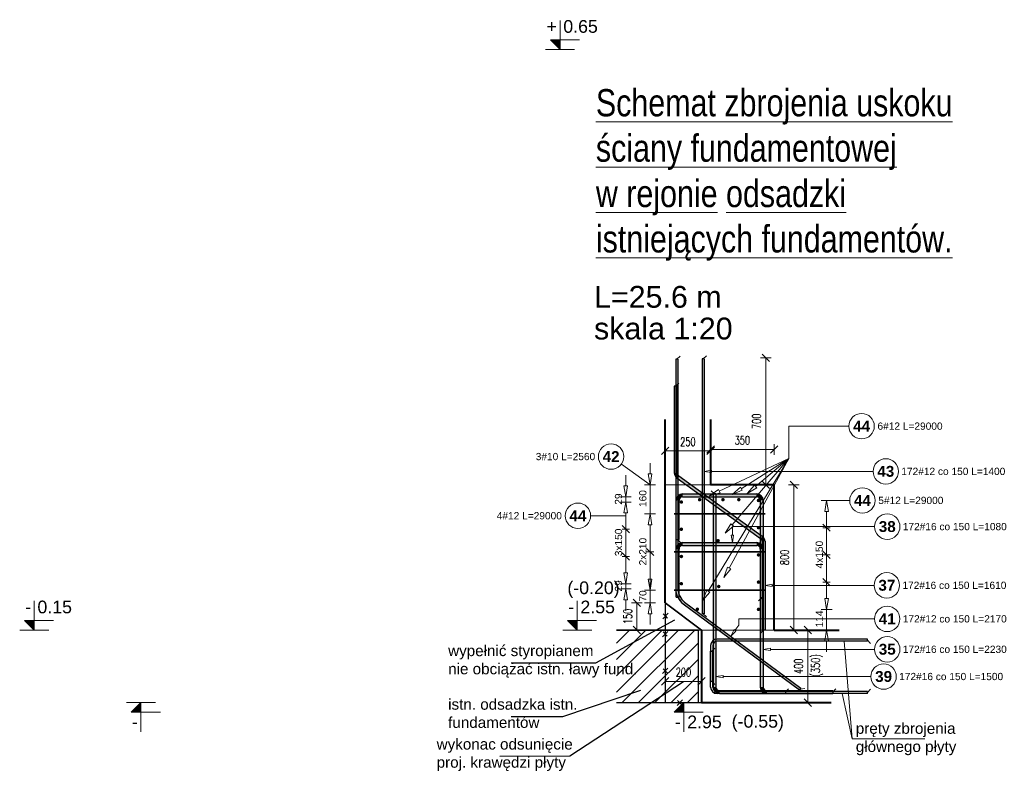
# Model space of a CAD drawing. Extents: x -257438 to 242612, y -74624 to 75879.
# Tile 12 of 21: x 92298 to 97725, y -2014 to 2128. Entities that reach past the tile are written whole.
import ezdxf
from ezdxf.enums import TextEntityAlignment as Align

# ---------------------------------------------------------------- set-up
doc = ezdxf.new("R2010")
doc.units = 0
doc.header["$LTSCALE"] = 10
doc.header["$MEASUREMENT"] = 0
doc.linetypes.add('DASHED', pattern=[0.75, 0.5, -0.25])
doc.linetypes.add('HIDDEN', pattern=[0.375, 0.25, -0.125])
for name, color, linetype, lineweight in [('P-Linia1', 3, 'Continuous', 40), ('P-Opis', 1, 'Continuous', 18), ('P-Wymiar', 254, 'Continuous', 9)]:
    doc.layers.add(name, color=color, linetype=linetype, lineweight=lineweight)
for name, color, linetype in [('RCAD_kształt pręta', 7, 'Continuous'), ('RCAD_opis kształtu pręta', 7, 'Continuous'), ('RCAD_opis rozkładu', 7, 'Continuous'), ('RCAD_pręty punktowe', 7, 'Continuous'), ('RCAD_rozkład pręta', 7, 'Continuous'), ('RCAD_symbole graficzne', 7, 'Continuous')]:
    doc.layers.add(name, color=color, linetype=linetype)
doc.styles.add('_Fd Opis', font='arial.ttf')
doc.styles.add('ROMANS', font='romans.shx', dxfattribs={"width": 0.7})
doc.styles.add('style1', font='arial.ttf')
doc.styles.add('style3', font='arialbd.ttf')
doc.dimstyles.new('A25', dxfattribs={"dimscale": 27, "dimtxt": 1.75, "dimasz": 0.06, "dimexe": 0, "dimexo": 0, "dimgap": 1, "dimtad": 1, "dimdec": 4, "dimrnd": 0.1, "dimdsep": 46, "dimtxsty": 'ROMANS', "dimblk": '[[[[[[[[', "dimcen": 2, "dimdle": 2, "dimse1": 1, "dimse2": 1, "dimclrd": 256, "dimclrt": 1, "dimadec": 0, "dimazin": 0, "dimtfac": 1, "dimtdec": 4, "dimtix": 1, "dimtmove": 2, "dimatfit": 3, "dimldrblk": '[[[[[[[[', "dimfxl": 0, "dimtvp": 0.6, "dimtolj": 1, "dimlwd": -1, "dimarcsym": 0})

# ---------------------------------------------------------------- blocks, each defined once
blk = doc.blocks.new('[[[[[[[[')
at = {"layer": 'P-Wymiar'}
for p, q in [((-12.7, -12.7), (12.7, 12.7)), ((0, 0), (-4.6, 0)), ((0, 18), (0, -18))]:
    blk.add_line(p, q, dxfattribs=at)
blk = doc.blocks.new('*D357')
at = {"layer": 'Defpoints', "color": 0, "transparency": 16777216}
for p in [(96375.3, -1235.3), (96364, -1635.3), (96641.6, -1635.3)]:
    blk.add_point(p, dxfattribs=at)
at = {"layer": 'P-Wymiar', "transparency": 16777216}
blk.add_line((96641.6, -1236.9), (96641.6, -1633.7), dxfattribs=at)
at = {"layer": 'P-Wymiar', "transparency": 16777216, "xscale": 1.62, "yscale": 1.62, "zscale": 1.62}
for p, rotation in [((96641.6, -1235.3), 90), ((96641.6, -1635.3), 270)]:
    blk.add_blockref('[[[[[[[[', p, dxfattribs=dict(at, rotation=rotation))
at = {"layer": 'P-Wymiar', "color": 1, "transparency": 16777216, "insert": (96591, -1435.3), "char_height": 47.25, "attachment_point": 5, "rotation": 90, "style": 'ROMANS'}
blk.add_mtext('\\A1;400', dxfattribs=at)
blk = doc.blocks.new('*D358')
at = {"layer": 'Defpoints', "color": 0, "transparency": 16777216}
for p in [(95855.9, -1235.3), (96055.9, -1273.9), (96055.9, -1518.2)]:
    blk.add_point(p, dxfattribs=at)
at = {"layer": 'P-Wymiar', "transparency": 16777216}
blk.add_line((95857.5, -1518.2), (96054.3, -1518.2), dxfattribs=at)
at = {"layer": 'P-Wymiar', "transparency": 16777216, "xscale": 1.62, "yscale": 1.62, "zscale": 1.62, "rotation": 180}
blk.add_blockref('[[[[[[[[', (95855.9, -1518.2), dxfattribs=at)
at = {"layer": 'P-Wymiar', "transparency": 16777216, "xscale": 1.62, "yscale": 1.62, "zscale": 1.62}
blk.add_blockref('[[[[[[[[', (96055.9, -1518.2), dxfattribs=at)
at = {"layer": 'P-Wymiar', "color": 1, "transparency": 16777216, "insert": (95955.9, -1467.5), "char_height": 47.25, "attachment_point": 5, "style": 'ROMANS'}
blk.add_mtext('\\A1;200', dxfattribs=at)
blk = doc.blocks.new('*D359')
at = {"layer": 'Defpoints', "color": 0, "transparency": 16777216}
for p in [(96376.5, -435.3), (96376.5, -1235.3), (96564.6, -1235.3)]:
    blk.add_point(p, dxfattribs=at)
at = {"layer": 'P-Wymiar', "transparency": 16777216}
blk.add_line((96564.6, -436.9), (96564.6, -1233.7), dxfattribs=at)
at = {"layer": 'P-Wymiar', "transparency": 16777216, "xscale": 1.62, "yscale": 1.62, "zscale": 1.62}
for p, rotation in [((96564.6, -435.3), 90), ((96564.6, -1235.3), 270)]:
    blk.add_blockref('[[[[[[[[', p, dxfattribs=dict(at, rotation=rotation))
at = {"layer": 'P-Wymiar', "color": 1, "transparency": 16777216, "insert": (96513.9, -835.3), "char_height": 47.25, "attachment_point": 5, "rotation": 90, "style": 'ROMANS'}
blk.add_mtext('\\A1;800', dxfattribs=at)
blk = doc.blocks.new('*D360')
at = {"layer": 'Defpoints', "color": 0, "transparency": 16777216}
for p in [(96105.9, -240.5), (96105.9, -388.4), (96455.9, -388.4)]:
    blk.add_point(p, dxfattribs=at)
at = {"layer": 'P-Wymiar', "transparency": 16777216}
blk.add_line((96454.3, -240.5), (96107.5, -240.5), dxfattribs=at)
at = {"layer": 'P-Wymiar', "transparency": 16777216, "xscale": 1.62, "yscale": 1.62, "zscale": 1.62, "rotation": 180}
blk.add_blockref('[[[[[[[[', (96105.9, -240.5), dxfattribs=at)
at = {"layer": 'P-Wymiar', "transparency": 16777216, "xscale": 1.62, "yscale": 1.62, "zscale": 1.62}
blk.add_blockref('[[[[[[[[', (96455.9, -240.5), dxfattribs=at)
at = {"layer": 'P-Wymiar', "color": 1, "transparency": 16777216, "insert": (96280.9, -189.9), "char_height": 47.25, "attachment_point": 5, "style": 'ROMANS'}
blk.add_mtext('\\A1;350', dxfattribs=at)
blk = doc.blocks.new('*D361')
at = {"layer": 'Defpoints', "color": 0, "transparency": 16777216}
for p in [(96105.9, -248.3), (96105.9, -258.3), (95855.9, -288.1)]:
    blk.add_point(p, dxfattribs=at)
at = {"layer": 'P-Wymiar', "transparency": 16777216}
blk.add_line((95857.5, -248.3), (96104.3, -248.3), dxfattribs=at)
at = {"layer": 'P-Wymiar', "transparency": 16777216, "xscale": 1.62, "yscale": 1.62, "zscale": 1.62, "rotation": 180}
blk.add_blockref('[[[[[[[[', (95855.9, -248.3), dxfattribs=at)
at = {"layer": 'P-Wymiar', "transparency": 16777216, "xscale": 1.62, "yscale": 1.62, "zscale": 1.62}
blk.add_blockref('[[[[[[[[', (96105.9, -248.3), dxfattribs=at)
at = {"layer": 'P-Wymiar', "color": 1, "transparency": 16777216, "insert": (95980.9, -197.7), "char_height": 47.25, "attachment_point": 5, "style": 'ROMANS'}
blk.add_mtext('\\A1;250', dxfattribs=at)
blk = doc.blocks.new('*D362')
at = {"layer": 'Defpoints', "color": 0, "transparency": 16777216}
for p in [(96371.4, 264.7), (96409.9, 264.7), (96371.4, -435.3)]:
    blk.add_point(p, dxfattribs=at)
at = {"layer": 'P-Wymiar', "transparency": 16777216}
blk.add_line((96409.9, -433.7), (96409.9, 263.1), dxfattribs=at)
at = {"layer": 'P-Wymiar', "transparency": 16777216, "xscale": 1.62, "yscale": 1.62, "zscale": 1.62}
for p, rotation in [((96409.9, 264.7), 90), ((96409.9, -435.3), 270)]:
    blk.add_blockref('[[[[[[[[', p, dxfattribs=dict(at, rotation=rotation))
at = {"layer": 'P-Wymiar', "color": 1, "transparency": 16777216, "insert": (96359.3, -85.3), "char_height": 47.25, "attachment_point": 5, "rotation": 90, "style": 'ROMANS'}
blk.add_mtext('\\A1;700', dxfattribs=at)
blk = doc.blocks.new('*D368')
at = {"layer": 'Defpoints', "color": 0, "transparency": 16777216}
for p in [(95699.8, -1085.3), (95860.6, -1085.3), (96060.6, -1235.3)]:
    blk.add_point(p, dxfattribs=at)
at = {"layer": 'P-Wymiar', "transparency": 16777216}
blk.add_line((95699.8, -1233.7), (95699.8, -1086.9), dxfattribs=at)
at = {"layer": 'P-Wymiar', "transparency": 16777216, "xscale": 1.62, "yscale": 1.62, "zscale": 1.62}
for p, rotation in [((95699.8, -1085.3), 90), ((95699.8, -1235.3), 270)]:
    blk.add_blockref('[[[[[[[[', p, dxfattribs=dict(at, rotation=rotation))
at = {"layer": 'P-Wymiar', "color": 1, "transparency": 16777216, "insert": (95649.2, -1160.3), "char_height": 47.25, "attachment_point": 5, "rotation": 90, "style": 'ROMANS'}
blk.add_mtext('\\A1;150', dxfattribs=at)

msp = doc.modelspace()

# ---------------------------------------------------------------- hatches: boundary and pattern name
at = {"true_color": 0x179626, "transparency": 33554585}
h = msp.add_hatch(dxfattribs=at)
h.set_pattern_fill('ANSI31', color=104, scale=20)
h.set_pattern_definition([(45, (-7105.76, 350), (-44.90128, 44.90128), [])])
edge = h.paths.add_edge_path()
edge.add_line((95586.48178, -1635.30805), (96038.42998, -1635.30805))
edge.add_line((96038.42998, -1635.30805), (96038.42998, -1235.30805))
edge.add_line((96038.42998, -1235.30805), (95586.48178, -1235.30805))
at = {"layer": 'RCAD_kształt pręta', "true_color": 0x919191, "transparency": 33554559}
for points in [[(95914.14691, 257.11112), (95926.14691, 257.11112), (95926.14691, -1008.73097), (95914.14691, -1008.73097)], [(96058.87307, 258.73055), (96070.87307, 258.73055), (96070.87307, -1145.10478), (96058.87307, -1145.10478)], [(95905.87307, 108.03894), (95921.87307, 108.03894), (95921.87307, -369.22243), (95905.87307, -369.22243)], [(95920.83463, -398.43517), (95930.18505, -385.45173), (96390.99155, -717.31563), (96381.64113, -730.29907)], [(95951.87307, -501.30805), (95951.87307, -485.30805), (96359.87307, -485.30805), (96359.87307, -501.30805)], [(96119.23465, -485.30805), (96135.23465, -485.30805), (96135.23465, -1549.30805), (96119.23465, -1549.30805)], [(95931.87307, -737.02562), (95915.87307, -737.02562), (95915.87307, -521.30805), (95931.87307, -521.30805)], [(96379.87307, -521.30805), (96395.87307, -521.30805), (96395.87307, -1549.30805), (96379.87307, -1549.30805)], [(95951.87307, -769.12732), (95951.87307, -753.12732), (96359.87307, -753.12732), (96359.87307, -769.12732)], [(96389.95311, -746.52837), (96405.95311, -746.52837), (96405.95311, -1235.30805), (96389.95311, -1235.30805)], [(95931.87307, -1054.84489), (95915.87307, -1054.84489), (95915.87307, -789.12732), (95931.87307, -789.12732)], [(96379.87307, -789.12732), (96395.87307, -789.12732), (96395.87307, -1057.49297), (96379.87307, -1057.49297)], [(95955.44296, -1090.70066), (95962.5846, -1081.05717), (96603.53968, -1555.7265), (96596.39804, -1565.36999)], [(96155.23465, -1585.30805), (96155.23465, -1569.30805), (96518.40176, -1569.30805), (96518.40176, -1585.30805)], [(96415.87307, -1585.30805), (96415.87307, -1569.30805), (96779.04018, -1569.30805), (96779.04018, -1585.30805)]]:
    msp.add_hatch(color=252, dxfattribs=at).paths.add_polyline_path(points, flags=0)
h = msp.add_hatch(color=252, dxfattribs=at)
edge = h.paths.add_edge_path(flags=0)
edge.add_line((95905.87307, -369.22243), (95921.87307, -369.22243))
edge.add_arc((95941.87307, -369.22243), 20, -179.99999996, -125.76070162)
edge.add_line((95930.18505, -385.45173), (95920.83463, -398.43517))
edge.add_arc((95941.87307, -369.22243), 36, 180.00000004, 234.23929838, ccw=False)
h = msp.add_hatch(color=252, dxfattribs=at)
edge = h.paths.add_edge_path(flags=0)
edge.add_line((95951.87307, -485.30805), (95951.87307, -501.30805))
edge.add_arc((95951.87307, -521.30805), 20, 90, 180)
edge.add_line((95931.87307, -521.30805), (95915.87307, -521.30805))
edge.add_arc((95951.87307, -521.30805), 36, 450, 540, ccw=False)
h = msp.add_hatch(color=252, dxfattribs=at)
edge = h.paths.add_edge_path(flags=0)
edge.add_line((96395.87307, -521.30805), (96379.87307, -521.30805))
edge.add_arc((96359.87307, -521.30805), 20, 0, 90)
edge.add_line((96359.87307, -501.30805), (96359.87307, -485.30805))
edge.add_arc((96359.87307, -521.30805), 36, 360, 450, ccw=False)
h = msp.add_hatch(color=252, dxfattribs=at)
edge = h.paths.add_edge_path(flags=0)
edge.add_line((95951.87307, -753.12732), (95951.87307, -769.12732))
edge.add_arc((95951.87307, -789.12732), 20, 90, 180)
edge.add_line((95931.87307, -789.12732), (95915.87307, -789.12732))
edge.add_arc((95951.87307, -789.12732), 36, 450, 540, ccw=False)
h = msp.add_hatch(color=252, dxfattribs=at)
edge = h.paths.add_edge_path(flags=0)
edge.add_line((96395.87307, -789.12732), (96379.87307, -789.12732))
edge.add_arc((96359.87307, -789.12732), 20, 0, 90)
edge.add_line((96359.87307, -769.12732), (96359.87307, -753.12732))
edge.add_arc((96359.87307, -789.12732), 36, 360, 450, ccw=False)
h = msp.add_hatch(color=252, dxfattribs=at)
edge = h.paths.add_edge_path(flags=0)
edge.add_line((96405.95311, -746.52837), (96389.95311, -746.52837))
edge.add_arc((96369.95311, -746.52837), 20, 0, 54.23929838)
edge.add_line((96381.64113, -730.29907), (96390.99155, -717.31563))
edge.add_arc((96369.95311, -746.52837), 36, 360, 414.23929838, ccw=False)
h = msp.add_hatch(color=252, dxfattribs=at)
edge = h.paths.add_edge_path(flags=0)
edge.add_line((95914.14691, -1008.73097), (95926.14691, -1008.73097))
edge.add_arc((96016.14691, -1008.73097), 90, 180, 233.47762177)
edge.add_line((95962.5846, -1081.05717), (95955.44296, -1090.70066))
edge.add_arc((96016.14691, -1008.73097), 102, 540, 593.47762177, ccw=False)
h = msp.add_hatch(color=252, dxfattribs=at)
edge = h.paths.add_edge_path(flags=0)
edge.add_line((96119.23465, -1549.30805), (96135.23465, -1549.30805))
edge.add_arc((96155.23465, -1549.30805), 20, 180, 270)
edge.add_line((96155.23465, -1569.30805), (96155.23465, -1585.30805))
edge.add_arc((96155.23465, -1549.30805), 36, 540, 630, ccw=False)
h = msp.add_hatch(color=252, dxfattribs=at)
edge = h.paths.add_edge_path(flags=0)
edge.add_line((96379.87307, -1549.30805), (96395.87307, -1549.30805))
edge.add_arc((96415.87307, -1549.30805), 20, 180, 270)
edge.add_line((96415.87307, -1569.30805), (96415.87307, -1585.30805))
edge.add_arc((96415.87307, -1549.30805), 36, 540, 630, ccw=False)
at = {"layer": 'RCAD_pręty punktowe'}
h = msp.add_hatch(color=1, dxfattribs=at)
edge = h.paths.add_edge_path(flags=0)
edge.add_arc((95944.76387, -530.01951), 10, 0, 360, ccw=False)
h = msp.add_hatch(color=1, dxfattribs=at)
edge = h.paths.add_edge_path(flags=0)
edge.add_arc((96045.24042, -517.00469), 10, 0, 360, ccw=False)
h = msp.add_hatch(color=1, dxfattribs=at)
edge = h.paths.add_edge_path(flags=0)
edge.add_arc((96173.8548, -517.00469), 10, 0, 360, ccw=False)
h = msp.add_hatch(color=1, dxfattribs=at)
edge = h.paths.add_edge_path(flags=0)
edge.add_arc((96261.41726, -517.00469), 10, 0, 360, ccw=False)
h = msp.add_hatch(color=1, dxfattribs=at)
edge = h.paths.add_edge_path(flags=0)
edge.add_arc((96369.87307, -521.30805), 10, 0, 360, ccw=False)
h = msp.add_hatch(color=1, dxfattribs=at)
edge = h.paths.add_edge_path(flags=0)
edge.add_arc((95944.76387, -680.01951), 10, 0, 360, ccw=False)
h = msp.add_hatch(color=1, dxfattribs=at)
edge = h.paths.add_edge_path(flags=0)
edge.add_arc((96369.87307, -671.30805), 10, 0, 360, ccw=False)
h = msp.add_hatch(color=1, dxfattribs=at)
edge = h.paths.add_edge_path(flags=0)
edge.add_arc((96147.16887, -743.12732), 10, 0, 360, ccw=False)
h = msp.add_hatch(color=1, dxfattribs=at)
edge = h.paths.add_edge_path(flags=0)
edge.add_arc((96369.87307, -821.30805), 10, 0, 360, ccw=False)
h = msp.add_hatch(color=1, dxfattribs=at)
edge = h.paths.add_edge_path(flags=0)
edge.add_arc((95944.76387, -830.01951), 10, 0, 360, ccw=False)
h = msp.add_hatch(color=1, dxfattribs=at)
edge = h.paths.add_edge_path(flags=0)
edge.add_arc((95944.76387, -980.01951), 10, 0, 360, ccw=False)
h = msp.add_hatch(color=1, dxfattribs=at)
edge = h.paths.add_edge_path(flags=0)
edge.add_arc((96369.87307, -971.30805), 10, 0, 360, ccw=False)
h = msp.add_hatch(color=1, dxfattribs=at)
edge = h.paths.add_edge_path(flags=0)
edge.add_arc((96150.58308, -995.35732), 10, 0, 360, ccw=False)
h = msp.add_hatch(color=1, dxfattribs=at)
edge = h.paths.add_edge_path(flags=0)
edge.add_arc((96032.99478, -1120.75691), 10, 0, 360, ccw=False)
h = msp.add_hatch(color=1, dxfattribs=at)
edge = h.paths.add_edge_path(flags=0)
edge.add_arc((96369.87307, -1121.30805), 10, 0, 360, ccw=False)
at = {"layer": 'RCAD_symbole graficzne'}
for points in [[(95222.83129, 2016.76606), (95276.16463, 1963.43272), (95276.16463, 2016.76606)], [(92324.21787, -1181.97472), (92377.5512, -1235.30805), (92377.5512, -1181.97472)], [(95317.19046, -1181.97472), (95370.52379, -1235.30805), (95370.52379, -1181.97472)], [(92912.81867, -1688.64139), (92966.15201, -1635.30805), (92966.15201, -1688.64139)], [(95905.79127, -1688.64139), (95959.1246, -1635.30805), (95959.1246, -1688.64139)]]:
    msp.add_hatch(color=1, dxfattribs=at).paths.add_polyline_path(points, flags=0)

# ---------------------------------------------------------------- linework, layer by layer
at = {"color": 1, "lineweight": 40, "true_color": 0xff0f0f}
for points in [[(96455.87307, -1235.30805), (96455.87307, -435.30805), (96105.87307, -435.30805)], [(96055.87307, -1235.30805), (96055.87307, -1635.30805)], [(96455.87307, -1235.30805), (96814.20295, -1235.30805)], [(96055.87307, -1635.30805), (96770.39427, -1635.30805)]]:
    msp.add_lwpolyline(points, dxfattribs=at)
at = {"color": 1, "lineweight": 35, "true_color": 0xff0f0f}
msp.add_lwpolyline([(96055.87307, -1235.30805), (96055.87307, -1235.30805), (95855.87307, -1085.30805), (95855.87307, -1085.30805)], dxfattribs=at)
at = {"color": 1, "true_color": 0xff0f0f}
for points in [[(95855.87307, -1085.30805), (96055.87307, -1235.30805)], [(95006.77712, -1415.7989), (95472.5779, -1415.7989), (95908.92304, -1178.4133)], [(95841.75089, -1172.67719), (95871.50553, -1142.92255)], [(95845.02484, -1146.1965), (95868.23158, -1169.40324), (95856.62821, -1157.79987)], [(95586.48178, -1235.30805), (96038.42998, -1235.30805)], [(95840.71745, -1272.56181), (95870.47208, -1242.80718)], [(95843.99139, -1246.08112), (95867.19814, -1269.28787), (95855.59477, -1257.68449)], [(96038.42998, -1635.30805), (96038.42998, -1235.30805)], [(95840.71745, -1474.80158), (95870.47208, -1445.04694)], [(95843.99139, -1448.32089), (95867.19814, -1471.52763), (95855.59477, -1459.92426)], [(94943.42475, -1930.57228), (95329.09954, -1927.79438), (95955.87307, -1518.15185)], [(95006.77712, -1711.07411), (95290.45648, -1711.07411), (95721.91103, -1567.28747)], [(95920.69074, -1650.46368), (95950.44537, -1620.70904)], [(95923.96468, -1623.98299), (95947.17143, -1647.18973), (95935.56805, -1635.58636)]]:
    msp.add_lwpolyline(points, dxfattribs=at)
at = {"color": 1, "linetype": 'DASHED', "ltscale": 0.5, "true_color": 0xff0f0f}
msp.add_lwpolyline([(95855.87307, -1085.30805), (95855.87307, -1635.30805), (96055.87307, -1635.30805)], dxfattribs=at)
at = {"color": 104, "true_color": 0x179626}
msp.add_lwpolyline([(95586.48178, -1635.30805), (96038.42998, -1635.30805), (96038.42998, -1235.30805), (95586.48178, -1235.30805)], dxfattribs=at)
at = {"layer": 'P-Linia1'}
for p, q in [((95855.87307, -1085.30805), (95855.87307, -75.1659)), ((96105.87307, -75.1659), (96105.87307, -435.30805))]:
    msp.add_line(p, q, dxfattribs=at)
at = {"layer": 'P-Linia1', "linetype": 'HIDDEN', "lineweight": 13}
for points in [[(96105.87307, -435.30805), (95855.87307, -435.30805)], [(96455.87307, -1235.30805), (96055.87307, -1235.30805)]]:
    msp.add_lwpolyline(points, dxfattribs=at)
at = {"layer": 'P-Opis', "color": 6}
for points in [[(95855.87307, -1085.30805), (95855.87307, -1235.30805), (96055.87307, -1235.30805), (95855.87307, -1085.30805)], [(97286.89502, -1834.55927), (96885.80378, -1834.55927), (96841.67772, -1297.30805)], [(97286.89502, -1834.55927), (96885.80378, -1834.55927), (96831.08985, -1585.30805)]]:
    msp.add_lwpolyline(points, dxfattribs=at)
at = {"layer": 'RCAD_kształt pręta', "color": 2, "lineweight": 5}
for p, q in [((95920.14691, 257.11112), (95937.64691, 274.61112)), ((96064.87307, 258.73055), (96082.37307, 276.23055)), ((95913.87307, 108.03894), (95931.37307, 125.53894)), ((96127.23465, -485.30805), (96109.73465, -467.80805)), ((95923.87307, -737.02562), (95941.37307, -754.52562)), ((95923.87307, -1054.84489), (95941.37307, -1072.34489)), ((96387.87307, -1057.49297), (96370.37307, -1074.99297)), ((96064.87307, -1145.10478), (96082.37307, -1162.60478)), ((96397.95311, -1235.30805), (96380.45311, -1252.80805)), ((96970.22509, -1291.30805), (96987.72509, -1308.80805)), ((96111.87307, -1352.52046), (96129.37307, -1335.02046)), ((96111.87307, -1518.09564), (96129.37307, -1535.59564)), ((96518.40176, -1577.30805), (96535.90176, -1559.80805)), ((96599.96886, -1560.54825), (96624.44718, -1556.89971)), ((96779.04018, -1577.30805), (96796.54018, -1559.80805)), ((96970.22509, -1579.30805), (96987.72509, -1561.80805))]:
    msp.add_line(p, q, dxfattribs=at)
at = {"layer": 'RCAD_kształt pręta', "color": 4}
for p, q in [((95914.14691, 257.11112), (95914.14691, -1008.73097)), ((95926.14691, 257.11112), (95914.14691, 257.11112)), ((95926.14691, 257.11112), (95926.14691, -1008.73097)), ((96058.87307, 258.73055), (96058.87307, -1145.10478)), ((96070.87307, 258.73055), (96058.87307, 258.73055)), ((96070.87307, 258.73055), (96070.87307, -1145.10478)), ((95905.87307, 108.03894), (95905.87307, -369.22243)), ((95921.87307, 108.03894), (95905.87307, 108.03894)), ((95921.87307, 108.03894), (95921.87307, -369.22243)), ((95920.83463, -398.43517), (96381.64113, -730.29907)), ((95930.18505, -385.45173), (96390.99155, -717.31563)), ((95951.87307, -485.30805), (96359.87307, -485.30805)), ((96119.23465, -485.30805), (96119.23465, -1549.30805)), ((96135.23465, -485.30805), (96119.23465, -485.30805)), ((96135.23465, -485.30805), (96135.23465, -1549.30805)), ((95915.87307, -737.02562), (95915.87307, -521.30805)), ((95931.87307, -737.02562), (95931.87307, -521.30805)), ((95951.87307, -501.30805), (96359.87307, -501.30805)), ((96379.87307, -521.30805), (96379.87307, -1549.30805)), ((96395.87307, -521.30805), (96395.87307, -1549.30805)), ((95915.87307, -737.02562), (95931.87307, -737.02562)), ((95951.87307, -753.12732), (96359.87307, -753.12732)), ((96389.95311, -746.52837), (96389.95311, -1235.30805)), ((96405.95311, -746.52837), (96405.95311, -1235.30805)), ((95915.87307, -1054.84489), (95915.87307, -789.12732)), ((95931.87307, -1054.84489), (95931.87307, -789.12732)), ((95951.87307, -769.12732), (96359.87307, -769.12732)), ((96379.87307, -789.12732), (96379.87307, -1057.49297)), ((96395.87307, -789.12732), (96395.87307, -1057.49297)), ((95915.87307, -1054.84489), (95931.87307, -1054.84489)), ((95962.5846, -1081.05717), (96603.53968, -1555.7265)), ((96395.87307, -1057.49297), (96379.87307, -1057.49297)), ((95955.44296, -1090.70066), (96596.39804, -1565.36999)), ((96070.87307, -1145.10478), (96058.87307, -1145.10478)), ((96405.95311, -1235.30805), (96389.95311, -1235.30805)), ((96970.22509, -1285.30805), (96141.87307, -1285.30805)), ((96970.22509, -1297.30805), (96141.87307, -1297.30805)), ((96970.22509, -1297.30805), (96970.22509, -1285.30805)), ((96105.87307, -1321.30805), (96105.87307, -1518.09564)), ((96105.87307, -1549.30805), (96105.87307, -1352.52046)), ((96105.87307, -1352.52046), (96117.87307, -1352.52046)), ((96117.87307, -1321.30805), (96117.87307, -1518.09564)), ((96117.87307, -1549.30805), (96117.87307, -1352.52046)), ((96117.87307, -1518.09564), (96105.87307, -1518.09564)), ((96970.22509, -1573.30805), (96141.87307, -1573.30805)), ((96155.23465, -1569.30805), (96518.40176, -1569.30805)), ((96415.87307, -1569.30805), (96779.04018, -1569.30805)), ((96518.40176, -1569.30805), (96518.40176, -1585.30805)), ((96603.53968, -1555.7265), (96596.39804, -1565.36999)), ((96779.04018, -1569.30805), (96779.04018, -1585.30805)), ((96970.22509, -1585.30805), (96970.22509, -1573.30805)), ((96970.22509, -1585.30805), (96141.87307, -1585.30805)), ((96155.23465, -1585.30805), (96518.40176, -1585.30805)), ((96415.87307, -1585.30805), (96779.04018, -1585.30805))]:
    msp.add_line(p, q, dxfattribs=at)
for centre, radius, start, end in [((95941.87307, -369.22243), 36, 180.00000004, 234.23929838), ((95941.87307, -369.22243), 20, 180.00000004, 234.23929838), ((95951.87307, -521.30805), 36, 90, 180), ((96359.87307, -521.30805), 36, 360, 90), ((95951.87307, -521.30805), 20, 90, 180), ((96359.87307, -521.30805), 20, 360, 90), ((95951.87307, -789.12732), 36, 90, 180), ((96359.87307, -789.12732), 36, 360, 90), ((96369.95311, -746.52837), 20, 360, 54.23929838), ((96369.95311, -746.52837), 36, 360, 54.23929838), ((95951.87307, -789.12732), 20, 90, 180), ((96359.87307, -789.12732), 20, 360, 90), ((96016.14691, -1008.73097), 102, 180, 233.47762177), ((96016.14691, -1008.73097), 90, 180, 233.47762177), ((96141.87307, -1321.30805), 36, 90, 180), ((96141.87307, -1321.30805), 24, 90, 180), ((96141.87307, -1549.30805), 36, 180, 270), ((96141.87307, -1549.30805), 24, 180, 270), ((96155.23465, -1549.30805), 36, 180, 270), ((96155.23465, -1549.30805), 20, 180, 270), ((96415.87307, -1549.30805), 36, 180, 270), ((96415.87307, -1549.30805), 20, 180, 270)]:
    msp.add_arc(centre, radius, start, end, dxfattribs=at)
at = {"layer": 'RCAD_opis kształtu pręta', "color": 8, "lineweight": 0}
for p, q in [((96070.87307, -361.27333), (96110.87307, -354.60666)), ((96110.87307, -367.94), (96070.87307, -361.27333)), ((96110.87307, -367.94), (96110.87307, -354.60666)), ((97001.47097, -361.27333), (96110.87307, -361.27333)), ((96225.8186, -665.52625), (96225.8186, -713.12732)), ((96225.8186, -665.52625), (97009.58069, -665.52625)), ((96225.8186, -753.12732), (96219.15193, -713.12732)), ((96232.48527, -713.12732), (96219.15193, -713.12732)), ((96232.48527, -713.12732), (96225.8186, -753.12732)), ((96405.95311, -989.16889), (96445.95311, -982.50222)), ((96445.95311, -995.83556), (96405.95311, -989.16889)), ((96445.95311, -995.83556), (96445.95311, -982.50222)), ((97007.40407, -989.16889), (96445.95311, -989.16889)), ((96261.36459, -1208.59035), (96261.36459, -1173.96084)), ((96261.36459, -1173.96084), (97009.32863, -1173.96084)), ((96216.53524, -1269.12429), (96234.98321, -1233.01174)), ((96245.6982, -1240.94689), (96216.53524, -1269.12429)), ((96245.6982, -1240.94689), (96234.98321, -1233.01174)), ((96261.36459, -1208.59035), (96240.3407, -1236.97931)), ((96395.87307, -1341.70964), (96435.87307, -1335.04297)), ((96435.87307, -1348.37631), (96395.87307, -1341.70964)), ((96435.87307, -1348.37631), (96435.87307, -1335.04297)), ((96571.05893, -1341.70964), (96435.87307, -1341.70964)), ((96571.05893, -1341.70964), (97009.48646, -1341.70964)), ((96135.23465, -1491.70262), (96175.23465, -1485.03596)), ((96175.23465, -1498.36929), (96135.23465, -1491.70262)), ((96175.23465, -1498.36929), (96175.23465, -1485.03596)), ((96211.85037, -1491.70262), (96175.23465, -1491.70262)), ((96211.85037, -1491.70262), (96989.54273, -1491.70262))]:
    msp.add_line(p, q, dxfattribs=at)
for centre in [(97071.47097, -361.27333), (97079.58069, -665.52625), (97077.40407, -989.16889), (97079.32863, -1173.96084), (97079.48646, -1341.70964), (97059.54273, -1491.70262)]:
    msp.add_circle(centre, 70, dxfattribs=at)
at = {"layer": 'RCAD_opis rozkładu', "color": 8, "lineweight": 0}
for p, q in [((96537.33613, -290.70679), (96537.33613, -112.04895)), ((96537.33613, -112.04895), (96868.13486, -112.04895)), ((95614.03398, -320.6729), (95772.32197, -435.30805)), ((95772.32197, -315.30805), (95772.32197, -375.30805)), ((96537.33613, -290.70679), (96092.96453, -1021.44121)), ((96537.33613, -290.70679), (96153.92704, -470.13999)), ((96537.33613, -290.70679), (96208.07012, -894.02338)), ((96537.33613, -290.70679), (96225.14276, -655.91289)), ((96537.33613, -290.70679), (96275.22136, -456.77992)), ((96537.33613, -290.70679), (96353.54377, -444.11056)), ((95772.32197, -435.30805), (95762.32197, -375.30805)), ((95782.32197, -375.30805), (95762.32197, -375.30805)), ((95782.32197, -375.30805), (95772.32197, -435.30805)), ((95638.32627, -381.30805), (95638.32627, -441.30805)), ((95638.32627, -501.30805), (95628.32627, -441.30805)), ((95648.32627, -441.30805), (95628.32627, -441.30805)), ((95648.32627, -441.30805), (95638.32627, -501.30805)), ((95742.32197, -435.30805), (95802.32197, -435.30805)), ((95772.32197, -595.30805), (95772.32197, -435.30805)), ((96099.58373, -495.57234), (96149.68832, -461.08277)), ((96158.16577, -479.1972), (96099.58373, -495.57234)), ((96158.16577, -479.1972), (96149.68832, -461.08277)), ((96224.53808, -488.8923), (96269.86929, -448.3327)), ((96280.57342, -465.22713), (96224.53808, -488.8923)), ((96280.57342, -465.22713), (96269.86929, -448.3327)), ((96307.48051, -482.55762), (96347.13592, -436.43335)), ((96359.95161, -451.78777), (96307.48051, -482.55762)), ((96359.95161, -451.78777), (96347.13592, -436.43335)), ((95668.32627, -501.30805), (95608.32627, -501.30805)), ((95608.32627, -530.01951), (95668.32627, -530.01951)), ((95628.32627, -590.01951), (95638.32627, -530.01951)), ((95638.32627, -530.01951), (95638.32627, -501.30805)), ((95638.32627, -530.01951), (95648.32627, -590.01951)), ((96775.14282, -521.30805), (96715.14282, -521.30805)), ((96735.14282, -581.30805), (96745.14282, -521.30805)), ((96789.88866, -521.30805), (96745.14282, -521.30805)), ((96745.14282, -521.30805), (96755.14282, -581.30805)), ((96789.88866, -521.30805), (96872.6556, -521.30805)), ((95628.32627, -590.01951), (95648.32627, -590.01951)), ((95638.32627, -680.01951), (95638.32627, -590.01951)), ((95742.32197, -595.30805), (95802.32197, -595.30805)), ((95762.32197, -655.30805), (95772.32197, -595.30805)), ((95772.32197, -595.30805), (95782.32197, -655.30805)), ((96735.14282, -581.30805), (96755.14282, -581.30805)), ((96745.14282, -671.30805), (96745.14282, -581.30805)), ((95444.46107, -605.62611), (95638.32627, -605.62611)), ((96186.15582, -701.52011), (96217.54156, -649.41507)), ((96232.74396, -662.41071), (96217.54156, -649.41507)), ((95658.32627, -700.01951), (95618.32627, -660.01951)), ((95618.32627, -680.01951), (95658.32627, -680.01951)), ((95638.32627, -830.01951), (95638.32627, -680.01951)), ((95638.32627, -680.01951), (95638.32627, -830.01951)), ((95762.32197, -655.30805), (95782.32197, -655.30805)), ((95772.32197, -805.30805), (95772.32197, -655.30805)), ((96232.74396, -662.41071), (96186.15582, -701.52011)), ((96765.14282, -691.30805), (96725.14282, -651.30805)), ((96765.14282, -671.30805), (96725.14282, -671.30805)), ((96745.14282, -746.30805), (96745.14282, -671.30805)), ((96745.14282, -746.30805), (96745.14282, -821.30805)), ((95618.32627, -810.01951), (95658.32627, -850.01951)), ((95792.32197, -825.30805), (95752.32197, -785.30805)), ((95752.32197, -805.30805), (95792.32197, -805.30805)), ((95772.32197, -1015.30805), (95772.32197, -805.30805)), ((95772.32197, -805.30805), (95772.32197, -955.30805)), ((96725.14282, -801.30805), (96765.14282, -841.30805)), ((95618.32627, -830.01951), (95658.32627, -830.01951)), ((95638.32627, -830.01951), (95638.32627, -920.01951)), ((96765.14282, -821.30805), (96725.14282, -821.30805)), ((96745.14282, -821.30805), (96745.14282, -971.30805)), ((95638.32627, -980.01951), (95628.32627, -920.01951)), ((95648.32627, -920.01951), (95628.32627, -920.01951)), ((95648.32627, -920.01951), (95638.32627, -980.01951)), ((96179.3266, -946.69035), (96199.29229, -889.23279)), ((96216.84795, -898.81397), (96179.3266, -946.69035)), ((96216.84795, -898.81397), (96199.29229, -889.23279)), ((95772.32197, -1015.30805), (95762.32197, -955.30805)), ((95782.32197, -955.30805), (95762.32197, -955.30805)), ((95782.32197, -955.30805), (95772.32197, -1015.30805)), ((96725.14282, -951.30805), (96765.14282, -991.30805)), ((96765.14282, -971.30805), (96725.14282, -971.30805)), ((96745.14282, -971.30805), (96745.14282, -1061.30805)), ((95608.32627, -980.01951), (95668.32627, -980.01951)), ((95668.32627, -1008.73097), (95608.32627, -1008.73097)), ((95628.32627, -1068.73097), (95638.32627, -1008.73097)), ((95638.32627, -980.01951), (95638.32627, -1008.73097)), ((95638.32627, -1008.73097), (95648.32627, -1068.73097)), ((95742.32197, -1015.30805), (95802.32197, -1015.30805)), ((95772.32197, -1015.30805), (95772.32197, -1085.30805)), ((96061.78938, -1072.70631), (96084.42034, -1016.24535)), ((96101.50871, -1026.63707), (96061.78938, -1072.70631)), ((96101.50871, -1026.63707), (96084.42034, -1016.24535)), ((95628.32627, -1068.73097), (95648.32627, -1068.73097)), ((95638.32627, -1128.73097), (95638.32627, -1068.73097)), ((95742.32197, -1085.30805), (95802.32197, -1085.30805)), ((95762.32197, -1145.30805), (95772.32197, -1085.30805)), ((95772.32197, -1085.30805), (95782.32197, -1145.30805)), ((96745.14282, -1121.30805), (96735.14282, -1061.30805)), ((96755.14282, -1061.30805), (96735.14282, -1061.30805)), ((96755.14282, -1061.30805), (96745.14282, -1121.30805)), ((96775.14282, -1121.30805), (96715.14282, -1121.30805)), ((96745.14282, -1121.30805), (96745.14282, -1235.30805)), ((95762.32197, -1145.30805), (95782.32197, -1145.30805)), ((95772.32197, -1205.30805), (95772.32197, -1145.30805)), ((96775.14282, -1235.30805), (96715.14282, -1235.30805)), ((96735.14282, -1295.30805), (96745.14282, -1235.30805)), ((96745.14282, -1235.30805), (96755.14282, -1295.30805)), ((96735.14282, -1295.30805), (96755.14282, -1295.30805)), ((96745.14282, -1355.30805), (96745.14282, -1295.30805))]:
    msp.add_line(p, q, dxfattribs=at)
for centre in [(96938.13486, -112.04895), (96942.6556, -521.30805), (95374.46107, -605.62611)]:
    msp.add_circle(centre, 70, dxfattribs=at)
at = {"layer": 'RCAD_opis rozkładu', "lineweight": 0}
msp.add_circle((95557.34021, -279.61421), 70, dxfattribs=at)
at = {"layer": 'RCAD_rozkład pręta', "color": 7, "linetype": 'ByBlock', "lineweight": 35}
for p, q in [((95905.87307, -595.30805), (96405.87307, -595.30805)), ((95905.87307, -805.30805), (96405.87307, -805.30805)), ((95905.87307, -1015.30805), (96405.87307, -1015.30805))]:
    msp.add_line(p, q, dxfattribs=at)
at = {"layer": 'RCAD_symbole graficzne', "color": 1, "lineweight": 0}
for p, q in [((95276.16463, 1963.43272), (95276.16463, 2123.43272)), ((95382.83129, 2016.76606), (95222.83129, 2016.76606)), ((95222.83129, 2016.76606), (95276.16463, 1963.43272)), ((95356.16463, 1963.43272), (95196.16463, 1963.43272)), ((92377.5512, -1235.30805), (92377.5512, -1075.30805)), ((95370.52379, -1235.30805), (95370.52379, -1075.30805)), ((92484.21787, -1181.97472), (92324.21787, -1181.97472)), ((92324.21787, -1181.97472), (92377.5512, -1235.30805)), ((95477.19046, -1181.97472), (95317.19046, -1181.97472)), ((95317.19046, -1181.97472), (95370.52379, -1235.30805)), ((92457.5512, -1235.30805), (92297.5512, -1235.30805)), ((95450.52379, -1235.30805), (95290.52379, -1235.30805)), ((93046.15201, -1635.30805), (92886.15201, -1635.30805)), ((92912.81867, -1688.64139), (92966.15201, -1635.30805)), ((92966.15201, -1635.30805), (92966.15201, -1795.30805)), ((96039.1246, -1635.30805), (95879.1246, -1635.30805)), ((95905.79127, -1688.64139), (95959.1246, -1635.30805)), ((95959.1246, -1635.30805), (95959.1246, -1795.30805)), ((93072.81867, -1688.64139), (92912.81867, -1688.64139)), ((96065.79127, -1688.64139), (95905.79127, -1688.64139))]:
    msp.add_line(p, q, dxfattribs=at)

# ---------------------------------------------------------------- texts
at = {"color": 1, "true_color": 0xff0f0f, "attachment_point": 1, "style": 'style1'}
for s, width, insert, char_height in [('L=25.6 m', 1067.4051339, (95463.2533, 660.72617), 120), ('skala 1:20', 1067.4051339, (95463.2533, 486.01359), 120), ('wypełnić styropianem\\Pnie obciążać istn. ławy fund.', 1067.4051339, (94659.2219, -1319.06119), 60), ('istn. odsadzka istn. fundamentów', 1067.4051339, (94659.2219, -1614.33641), 60), ('pręty zbrojenia głównego płyty', 862.7783443, (96906.23084, -1747.09945), 60), ('wykonac odsunięcie ^Jproj. krawędzi płyty', 1067.4051339, (94595.86952, -1833.83458), 60)]:
    msp.add_mtext_dynamic_manual_height_columns(s, width=width, gutter_width=12.5, heights=[0], dxfattribs=dict(at, insert=insert, char_height=char_height))
at = {"layer": 'P-Opis', "insert": (95473.54198, 1272.39875), "char_height": 150, "width": 2193.3496982, "attachment_point": 4, "style": '_Fd Opis'}
msp.add_mtext('{\\W0.8;\\LSchemat zbrojenia uskoku ściany fundamentowej w\\~rejonie odsadzki istniejących fundamentów. }', dxfattribs=at)
at = {"layer": 'P-Wymiar', "color": 1, "insert": (96692.19434, -1430.12728), "char_height": 47.25, "attachment_point": 5, "rotation": 90, "style": 'ROMANS'}
msp.add_mtext('\\A1;(350)', dxfattribs=at)
at = {"layer": 'RCAD_opis kształtu pręta', "color": 1, "attachment_point": 5}
for s, insert, char_height, style in [('43', (97071.47097, -361.27333), 60, 'style3'), ('172#12 co 150 L=1400', (97443.74927, -361.27333), 40, 'style1'), ('38', (97079.58069, -665.52625), 60, 'style3'), ('172#16 co 150 L=1080', (97451.859, -665.52625), 40, 'style1'), ('37', (97077.40407, -989.16889), 60, 'style3'), ('172#16 co 150 L=1610', (97449.68237, -989.16889), 40, 'style1'), ('41', (97079.32863, -1173.96084), 60, 'style3'), ('172#12 co 150 L=2170', (97451.60694, -1173.96084), 40, 'style1'), ('35', (97079.48646, -1341.70964), 60, 'style3'), ('172#16 co 150 L=2230', (97451.76477, -1341.70964), 40, 'style1'), ('39', (97059.54273, -1491.70262), 60, 'style3'), ('172#16 co 150 L=1500', (97431.82104, -1491.70262), 40, 'style1')]:
    msp.add_mtext(s, dxfattribs=dict(at, insert=insert, char_height=char_height, style=style))
at = {"layer": 'RCAD_opis rozkładu', "color": 1, "char_height": 60, "attachment_point": 5, "style": 'style3'}
for insert in [(96938.13486, -112.04895), (96942.6556, -521.30805), (95374.46107, -605.62611)]:
    msp.add_mtext('44', dxfattribs=dict(at, insert=insert))
at = {"layer": 'RCAD_opis rozkładu', "color": 2, "char_height": 40, "attachment_point": 5, "style": 'style1'}
for s, insert in [('6#12 L=29000', (97205.21536, -112.04895)), ('3#10 L=2560', (95305.92138, -279.61421)), ('5#12 L=29000', (97209.62695, -521.30805)), ('4#12 L=29000', (95106.6848, -605.62611))]:
    msp.add_mtext(s, dxfattribs=dict(at, insert=insert))
at = {"layer": 'RCAD_opis rozkładu', "insert": (95557.34021, -279.61421), "char_height": 60, "attachment_point": 5, "style": 'style3'}
msp.add_mtext('42', dxfattribs=at)
at = {"layer": 'RCAD_opis rozkładu', "color": 2, "char_height": 40, "attachment_point": 7, "rotation": 90, "style": 'style1'}
for s, insert in [('29', (95618.74919, -544.69516)), ('160', (95752.74488, -557.54543)), ('3x150', (95618.76284, -828.63479)), ('2x210', (95752.74488, -879.27804)), ('4x150', (96725.56574, -895.74189)), ('29', (95618.74919, -1023.40662)), ('70', (95752.74488, -1078.72552)), ('114', (96725.22467, -1220.53179))]:
    msp.add_mtext(s, dxfattribs=dict(at, insert=insert))
at = {"layer": 'RCAD_symbole graficzne', "color": 2, "style": 'style1'}
for s, p in [('0.65 ', (95293.9424, 2034.54383)), ('0.15 ', (92395.32898, -1164.19694)), ('2.55 ', (95388.30157, -1164.19694))]:
    msp.add_text(s, height=70, dxfattribs=at).set_placement(p, align=Align.BOTTOM_LEFT)
for s, p in [('+', (95258.38685, 2034.54383)), ('-', (92359.77342, -1164.19694)), ('-', (95352.74602, -1164.19694))]:
    msp.add_text(s, height=70, dxfattribs=at).set_placement(p, align=Align.BOTTOM_RIGHT)
for s, p in [('(-0.20)', (95316.51846, -967.52648)), ('2.95 ', (95976.90238, -1706.41916)), ('(-0.55)', (96222.12268, -1703.33645))]:
    msp.add_text(s, height=70, dxfattribs=at).set_placement(p, align=Align.TOP_LEFT)
for p in [(92948.37423, -1706.41916), (95941.34682, -1706.41916)]:
    msp.add_text('-', height=70, dxfattribs=at).set_placement(p, align=Align.TOP_RIGHT)

# ---------------------------------------------------------------- dimensions: what is measured, and where the dimension line sits
at = {"layer": 'P-Wymiar'}
for base, p1, p2, picture, middle in [((96409.91432, 264.69195), (96371.40021, -435.30805), (96371.40021, 264.69195), '*D362', (96359.28932, -85.30805)), ((95699.81476, -1085.30805), (96060.62417, -1235.30805), (95860.62417, -1085.30805), '*D368', (95649.18976, -1160.30805)), ((96641.62292, -1635.30805), (96375.26437, -1235.30805), (96364.0318, -1635.30805), '*D357', (96590.99792, -1435.30805))]:
    dim = msp.add_linear_dim(base=base, p1=p1, p2=p2, angle=90, dimstyle='A25', dxfattribs=at)
    dim.commit()
    dim.dimension.update_dxf_attribs({"geometry": picture, "text_midpoint": middle})
dim = msp.add_linear_dim(base=(96105.87307, -240.49841), p1=(96455.87307, -388.3704), p2=(96105.87307, -388.3704), dimstyle='A25', override={"dimclrt": 1}, dxfattribs=at)
dim.commit()
dim.dimension.update_dxf_attribs({"geometry": '*D360', "text_midpoint": (96280.87307, -189.87341)})
for base, p1, p2, picture, middle in [((96105.87307, -248.3054), (95855.87307, -288.14049), (96105.87307, -258.27606), '*D361', (95980.87307, -197.6804)), ((96055.87307, -1518.15185), (95855.87307, -1235.30805), (96055.87307, -1273.87372), '*D358', (95955.87307, -1467.52685))]:
    dim = msp.add_linear_dim(base=base, p1=p1, p2=p2, dimstyle='A25', dxfattribs=at)
    dim.commit()
    dim.dimension.update_dxf_attribs({"geometry": picture, "text_midpoint": middle})
dim = msp.add_linear_dim(base=(96564.55415, -1235.30805), p1=(96376.51616, -435.30805), p2=(96376.51616, -1235.30805), angle=90, dimstyle='A25', override={"dimclrt": 1}, dxfattribs=at)
dim.commit()
dim.dimension.update_dxf_attribs({"geometry": '*D359', "text_midpoint": (96513.92915, -835.30805)})

doc.saveas('drawing.dxf')
